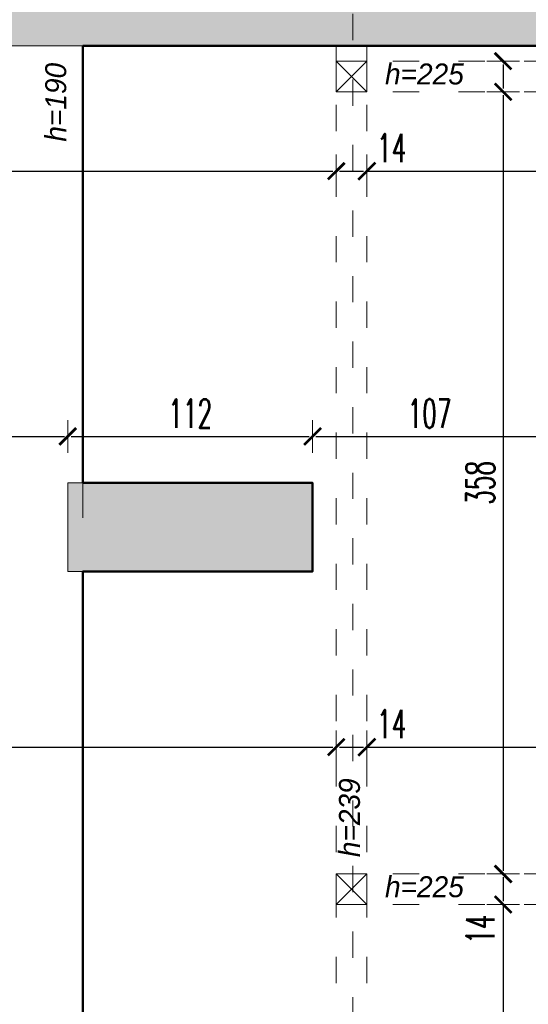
# Model space of a CAD drawing. Header units: millimetres. Extents: x -221 to 149158, y -114258 to 0.
# Tile 200 of 219: x 113315 to 113548, y -51848 to -51397. Entities that reach past the tile are written whole.
import ezdxf
from ezdxf.enums import TextEntityAlignment as Align

# ---------------------------------------------------------------- set-up
doc = ezdxf.new("R2010")
doc.units = ezdxf.units.MM
doc.linetypes.add('ACAD_ISO03W100', pattern=[30, 12, -18])
doc.layers.get('0').update_dxf_attribs({"lineweight": 0})
doc.layers.add('A-przekrycieram.ART', color=7, linetype='Continuous', lineweight=0, true_color=0xffffff)
doc.layers.add('instalacje_arch', color=7, linetype='Continuous', lineweight=30, true_color=0xd60000)
for name, color, linetype, lineweight in [('konstrukcja istn..KF', 252, 'Continuous', 15), ('opis..KF', 250, 'Continuous', 15), ('powierzchnie', 21, 'Continuous', 50), ('wymiar..KF', 12, 'Continuous', 5), ('wypełnienie istn..KF', 250, 'Continuous', 0), ('ściany ist..KF', 61, 'Continuous', 5)]:
    doc.layers.add(name, color=color, linetype=linetype, lineweight=lineweight)
doc.styles.add('ARCH', font='segoeuil.ttf')
doc.styles.add('DIM', font='simplex.shx', dxfattribs={"width": 0.6})
doc.dimstyles.new('100-STD', dxfattribs={"dimscale": 10, "dimtxt": 1.3, "dimasz": 0.15, "dimexe": 5, "dimexo": 10, "dimgap": 0.4, "dimtad": 1, "dimdec": 1, "dimrnd": 0.5, "dimdsep": 46, "dimtxsty": 'DIM', "dimblk": 'KR21', "dimcen": 1, "dimdle": 10, "dimse1": 1, "dimse2": 1, "dimclrd": 256, "dimclre": 256, "dimclrt": 256, "dimadec": 0, "dimazin": 0, "dimtfac": 1, "dimtdec": 1, "dimtmove": 2, "dimatfit": 3, "dimldrblk": 'KR21', "dimfxl": 1, "dimtvp": 5.6, "dimtolj": 1, "dimtzin": 2, "dimarcsym": 0})

# ---------------------------------------------------------------- blocks, each defined once
blk = doc.blocks.new('KR21')
at = {"ltscale": 100}
blk.add_line((0, -5), (0, 5), dxfattribs=at)
at = {"ltscale": 100, "const_width": 0.84}
blk.add_lwpolyline([(-2.5, -2.5), (2.58, 2.58)], dxfattribs=at)
blk = doc.blocks.new('*D670')
at = {"layer": 'Defpoints', "color": 0, "linetype": 'ByBlock', "transparency": 16777216}
for p in [(113070.21, -51409.29), (113459.96, -51409.29), (113459.96, -51466.67)]:
    blk.add_point(p, dxfattribs=at)
at = {"layer": 'wymiar..KF', "linetype": 'Continuous', "lineweight": -2, "transparency": 16777216}
blk.add_line((113071.71, -51466.67), (113458.46, -51466.67), dxfattribs=at)
at = {"layer": 'wymiar..KF', "linetype": 'ByBlock', "lineweight": -2, "transparency": 16777216, "xscale": 1.5, "yscale": 1.5, "zscale": 1.5, "rotation": 180}
blk.add_blockref('KR21', (113070.21, -51466.67), dxfattribs=at)
at = {"layer": 'wymiar..KF', "linetype": 'ByBlock', "lineweight": -2, "transparency": 16777216, "xscale": 1.5, "yscale": 1.5, "zscale": 1.5}
blk.add_blockref('KR21', (113459.96, -51466.67), dxfattribs=at)
at = {"layer": 'wymiar..KF', "linetype": 'ByBlock', "transparency": 16777216, "insert": (113265.08, -51456.17), "char_height": 13, "attachment_point": 5, "style": 'DIM'}
blk.add_mtext('\\A1;390', dxfattribs=at)
blk = doc.blocks.new('*D671')
at = {"layer": 'Defpoints', "color": 0, "linetype": 'ByBlock', "transparency": 16777216}
for p in [(113473.96, -51430.29), (113647.96, -51430.29), (113647.96, -51466.67)]:
    blk.add_point(p, dxfattribs=at)
at = {"layer": 'wymiar..KF', "linetype": 'Continuous', "lineweight": -2, "transparency": 16777216}
blk.add_line((113475.46, -51466.67), (113646.46, -51466.67), dxfattribs=at)
at = {"layer": 'wymiar..KF', "linetype": 'ByBlock', "lineweight": -2, "transparency": 16777216, "xscale": 1.5, "yscale": 1.5, "zscale": 1.5, "rotation": 180}
blk.add_blockref('KR21', (113473.96, -51466.67), dxfattribs=at)
at = {"layer": 'wymiar..KF', "linetype": 'ByBlock', "lineweight": -2, "transparency": 16777216, "xscale": 1.5, "yscale": 1.5, "zscale": 1.5}
blk.add_blockref('KR21', (113647.96, -51466.67), dxfattribs=at)
at = {"layer": 'wymiar..KF', "linetype": 'ByBlock', "transparency": 16777216, "insert": (113560.96, -51456.17), "char_height": 13, "attachment_point": 5, "style": 'DIM'}
blk.add_mtext('\\A1;174', dxfattribs=at)
blk = doc.blocks.new('*D675')
at = {"layer": 'Defpoints', "color": 0, "linetype": 'ByBlock', "transparency": 16777216}
for p in [(113459.96, -51730.31), (113070.21, -51784.23), (113459.96, -51788.29)]:
    blk.add_point(p, dxfattribs=at)
at = {"layer": 'wymiar..KF', "linetype": 'Continuous', "lineweight": -2, "transparency": 16777216}
blk.add_line((113071.71, -51730.31), (113458.46, -51730.31), dxfattribs=at)
at = {"layer": 'wymiar..KF', "linetype": 'ByBlock', "lineweight": -2, "transparency": 16777216, "xscale": 1.5, "yscale": 1.5, "zscale": 1.5, "rotation": 180}
blk.add_blockref('KR21', (113070.21, -51730.31), dxfattribs=at)
at = {"layer": 'wymiar..KF', "linetype": 'ByBlock', "lineweight": -2, "transparency": 16777216, "xscale": 1.5, "yscale": 1.5, "zscale": 1.5}
blk.add_blockref('KR21', (113459.96, -51730.31), dxfattribs=at)
at = {"layer": 'wymiar..KF', "linetype": 'ByBlock', "transparency": 16777216, "insert": (113265.08, -51719.81), "char_height": 13, "attachment_point": 5, "style": 'DIM'}
blk.add_mtext('\\A1;390', dxfattribs=at)
blk = doc.blocks.new('*D676')
at = {"layer": 'Defpoints', "color": 0, "linetype": 'ByBlock', "lineweight": 40, "transparency": 16777216}
for p in [(113647.96, -51730.31), (113473.96, -51788.29), (113647.96, -51788.29)]:
    blk.add_point(p, dxfattribs=at)
at = {"layer": 'wymiar..KF', "linetype": 'Continuous', "lineweight": -2, "transparency": 16777216}
blk.add_line((113475.46, -51730.31), (113646.46, -51730.31), dxfattribs=at)
at = {"layer": 'wymiar..KF', "linetype": 'ByBlock', "lineweight": -2, "transparency": 16777216, "xscale": 1.5, "yscale": 1.5, "zscale": 1.5, "rotation": 180}
blk.add_blockref('KR21', (113473.96, -51730.31), dxfattribs=at)
at = {"layer": 'wymiar..KF', "linetype": 'ByBlock', "lineweight": -2, "transparency": 16777216, "xscale": 1.5, "yscale": 1.5, "zscale": 1.5}
blk.add_blockref('KR21', (113647.96, -51730.31), dxfattribs=at)
at = {"layer": 'wymiar..KF', "linetype": 'ByBlock', "transparency": 16777216, "insert": (113560.96, -51719.81), "char_height": 13, "attachment_point": 5, "style": 'DIM'}
blk.add_mtext('\\A1;174', dxfattribs=at)
blk = doc.blocks.new('*D683')
at = {"layer": 'Defpoints', "color": 0, "linetype": 'ByBlock', "transparency": 16777216}
for p in [(113460.07, -51466.44), (113474.07, -51466.5), (113474.07, -51466.55)]:
    blk.add_point(p, dxfattribs=at)
at = {"layer": 'wymiar..KF', "linetype": 'Continuous', "lineweight": -2, "transparency": 16777216}
for p, q in [((113461.57, -51466.55), (113472.57, -51466.55)), ((113474.07, -51466.55), (113495.09, -51466.55))]:
    blk.add_line(p, q, dxfattribs=at)
at = {"layer": 'wymiar..KF', "linetype": 'ByBlock', "lineweight": -2, "transparency": 16777216, "xscale": 1.5, "yscale": 1.5, "zscale": 1.5, "rotation": 180}
blk.add_blockref('KR21', (113460.07, -51466.55), dxfattribs=at)
at = {"layer": 'wymiar..KF', "linetype": 'ByBlock', "lineweight": -2, "transparency": 16777216, "xscale": 1.5, "yscale": 1.5, "zscale": 1.5}
blk.add_blockref('KR21', (113474.07, -51466.55), dxfattribs=at)
at = {"layer": 'wymiar..KF', "linetype": 'ByBlock', "transparency": 16777216, "insert": (113485.33, -51456.05), "char_height": 13, "attachment_point": 5, "style": 'DIM'}
blk.add_mtext('\\A1;14', dxfattribs=at)
blk = doc.blocks.new('*D688')
at = {"layer": 'Defpoints', "color": 0, "linetype": 'ByBlock', "transparency": 16777216}
for p in [(113460.07, -51730.07), (113474.07, -51730.13), (113474.07, -51730.19)]:
    blk.add_point(p, dxfattribs=at)
at = {"layer": 'wymiar..KF', "linetype": 'Continuous', "lineweight": -2, "transparency": 16777216}
for p, q in [((113461.57, -51730.19), (113472.57, -51730.19)), ((113474.07, -51730.19), (113495.09, -51730.19))]:
    blk.add_line(p, q, dxfattribs=at)
at = {"layer": 'wymiar..KF', "linetype": 'ByBlock', "lineweight": -2, "transparency": 16777216, "xscale": 1.5, "yscale": 1.5, "zscale": 1.5, "rotation": 180}
blk.add_blockref('KR21', (113460.07, -51730.19), dxfattribs=at)
at = {"layer": 'wymiar..KF', "linetype": 'ByBlock', "lineweight": -2, "transparency": 16777216, "xscale": 1.5, "yscale": 1.5, "zscale": 1.5}
blk.add_blockref('KR21', (113474.07, -51730.19), dxfattribs=at)
at = {"layer": 'wymiar..KF', "linetype": 'ByBlock', "transparency": 16777216, "insert": (113485.33, -51719.69), "char_height": 13, "attachment_point": 5, "style": 'DIM'}
blk.add_mtext('\\A1;14', dxfattribs=at)
blk = doc.blocks.new('*D699')
at = {"layer": 'Defpoints', "color": 0, "linetype": 'ByBlock', "transparency": 16777216}
for p in [(113459.96, -51416.29), (113459.96, -51430.29), (113536.41, -51430.29)]:
    blk.add_point(p, dxfattribs=at)
at = {"layer": 'wymiar..KF', "linetype": 'Continuous', "lineweight": -2, "transparency": 16777216}
blk.add_line((113536.41, -51417.79), (113536.41, -51428.79), dxfattribs=at)
at = {"layer": 'wymiar..KF', "linetype": 'ByBlock', "lineweight": -2, "transparency": 16777216, "xscale": 1.5, "yscale": 1.5, "zscale": 1.5}
for p, rotation in [((113536.41, -51416.29), 90), ((113536.41, -51430.29), 270)]:
    blk.add_blockref('KR21', p, dxfattribs=dict(at, rotation=rotation))
at = {"layer": 'wymiar..KF', "linetype": 'ByBlock', "transparency": 16777216, "insert": (113611.91, -51423.29), "char_height": 13, "attachment_point": 5, "rotation": 90, "style": 'DIM'}
blk.add_mtext('\\A1;14', dxfattribs=at)
blk = doc.blocks.new('*D700')
at = {"layer": 'Defpoints', "color": 0, "linetype": 'ByBlock', "transparency": 16777216}
for p in [(113459.96, -51430.29), (113473.96, -51788.29), (113536.41, -51788.29)]:
    blk.add_point(p, dxfattribs=at)
at = {"layer": 'wymiar..KF', "linetype": 'Continuous', "lineweight": -2, "transparency": 16777216}
blk.add_line((113536.41, -51431.79), (113536.41, -51786.79), dxfattribs=at)
at = {"layer": 'wymiar..KF', "linetype": 'ByBlock', "lineweight": -2, "transparency": 16777216, "xscale": 1.5, "yscale": 1.5, "zscale": 1.5}
for p, rotation in [((113536.41, -51430.29), 90), ((113536.41, -51788.29), 270)]:
    blk.add_blockref('KR21', p, dxfattribs=dict(at, rotation=rotation))
at = {"layer": 'wymiar..KF', "linetype": 'ByBlock', "transparency": 16777216, "insert": (113525.91, -51609.29), "char_height": 13, "attachment_point": 5, "rotation": 90, "style": 'DIM'}
blk.add_mtext('\\A1;358', dxfattribs=at)
blk = doc.blocks.new('*D701')
at = {"layer": 'Defpoints', "color": 0, "linetype": 'ByBlock', "transparency": 16777216}
for p in [(113473.96, -51788.29), (113473.96, -51802.29), (113536.41, -51802.29)]:
    blk.add_point(p, dxfattribs=at)
at = {"layer": 'wymiar..KF', "linetype": 'Continuous', "lineweight": -2, "transparency": 16777216}
for p, q in [((113536.41, -51789.79), (113536.41, -51800.79)), ((113536.41, -51802.29), (113536.41, -51823.31))]:
    blk.add_line(p, q, dxfattribs=at)
at = {"layer": 'wymiar..KF', "linetype": 'ByBlock', "lineweight": -2, "transparency": 16777216, "xscale": 1.5, "yscale": 1.5, "zscale": 1.5}
for p, rotation in [((113536.41, -51788.29), 90), ((113536.41, -51802.29), 270)]:
    blk.add_blockref('KR21', p, dxfattribs=dict(at, rotation=rotation))
at = {"layer": 'wymiar..KF', "linetype": 'ByBlock', "transparency": 16777216, "insert": (113525.91, -51813.55), "char_height": 13, "attachment_point": 5, "rotation": 90, "style": 'DIM'}
blk.add_mtext('\\A1;14', dxfattribs=at)
blk = doc.blocks.new('*D702')
at = {"layer": 'Defpoints', "color": 0, "linetype": 'ByBlock', "transparency": 16777216}
for p in [(113473.96, -51802.29), (113473.96, -52151.29), (113536.41, -52151.29)]:
    blk.add_point(p, dxfattribs=at)
at = {"layer": 'wymiar..KF', "linetype": 'Continuous', "lineweight": -2, "transparency": 16777216}
blk.add_line((113536.41, -51803.79), (113536.41, -52149.79), dxfattribs=at)
at = {"layer": 'wymiar..KF', "linetype": 'ByBlock', "lineweight": -2, "transparency": 16777216, "xscale": 1.5, "yscale": 1.5, "zscale": 1.5}
for p, rotation in [((113536.41, -51802.29), 90), ((113536.41, -52151.29), 270)]:
    blk.add_blockref('KR21', p, dxfattribs=dict(at, rotation=rotation))
at = {"layer": 'wymiar..KF', "linetype": 'ByBlock', "transparency": 16777216, "insert": (113525.91, -51976.79), "char_height": 13, "attachment_point": 5, "rotation": 90, "style": 'DIM'}
blk.add_mtext('\\A1;349', dxfattribs=at)
blk = doc.blocks.new('*D723')
at = {"layer": 'Defpoints', "color": 0, "linetype": 'ByBlock', "transparency": 16777216}
for p in [(113337.21, -51588.03), (113070.21, -51631.68), (113337.21, -51631.68)]:
    blk.add_point(p, dxfattribs=at)
at = {"layer": 'wymiar..KF', "linetype": 'Continuous', "lineweight": -2, "transparency": 16777216}
blk.add_line((113071.71, -51588.03), (113335.71, -51588.03), dxfattribs=at)
at = {"layer": 'wymiar..KF', "linetype": 'ByBlock', "lineweight": -2, "transparency": 16777216, "xscale": 1.5, "yscale": 1.5, "zscale": 1.5, "rotation": 180}
blk.add_blockref('KR21', (113070.21, -51588.03), dxfattribs=at)
at = {"layer": 'wymiar..KF', "linetype": 'ByBlock', "lineweight": -2, "transparency": 16777216, "xscale": 1.5, "yscale": 1.5, "zscale": 1.5}
blk.add_blockref('KR21', (113337.21, -51588.03), dxfattribs=at)
at = {"layer": 'wymiar..KF', "linetype": 'ByBlock', "transparency": 16777216, "insert": (113203.71, -51577.53), "char_height": 13, "attachment_point": 5, "style": 'DIM'}
blk.add_mtext('\\A1;267', dxfattribs=at)
blk = doc.blocks.new('*D724')
at = {"layer": 'Defpoints', "color": 0, "linetype": 'ByBlock', "transparency": 16777216}
for p in [(113449.21, -51588.03), (113449.21, -51609.29), (113337.21, -51631.68)]:
    blk.add_point(p, dxfattribs=at)
at = {"layer": 'wymiar..KF', "linetype": 'Continuous', "lineweight": -2, "transparency": 16777216}
blk.add_line((113338.71, -51588.03), (113447.71, -51588.03), dxfattribs=at)
at = {"layer": 'wymiar..KF', "linetype": 'ByBlock', "lineweight": -2, "transparency": 16777216, "xscale": 1.5, "yscale": 1.5, "zscale": 1.5, "rotation": 180}
blk.add_blockref('KR21', (113337.21, -51588.03), dxfattribs=at)
at = {"layer": 'wymiar..KF', "linetype": 'ByBlock', "lineweight": -2, "transparency": 16777216, "xscale": 1.5, "yscale": 1.5, "zscale": 1.5}
blk.add_blockref('KR21', (113449.21, -51588.03), dxfattribs=at)
at = {"layer": 'wymiar..KF', "linetype": 'ByBlock', "transparency": 16777216, "insert": (113393.21, -51577.53), "char_height": 13, "attachment_point": 5, "style": 'DIM'}
blk.add_mtext('\\A1;112', dxfattribs=at)
blk = doc.blocks.new('*D725')
at = {"layer": 'Defpoints', "color": 0, "linetype": 'ByBlock', "transparency": 16777216}
for p in [(113556.21, -51588.03), (113449.21, -51609.29), (113556.21, -51609.29)]:
    blk.add_point(p, dxfattribs=at)
at = {"layer": 'wymiar..KF', "linetype": 'Continuous', "lineweight": -2, "transparency": 16777216}
blk.add_line((113450.71, -51588.03), (113554.71, -51588.03), dxfattribs=at)
at = {"layer": 'wymiar..KF', "linetype": 'ByBlock', "lineweight": -2, "transparency": 16777216, "xscale": 1.5, "yscale": 1.5, "zscale": 1.5, "rotation": 180}
blk.add_blockref('KR21', (113449.21, -51588.03), dxfattribs=at)
at = {"layer": 'wymiar..KF', "linetype": 'ByBlock', "lineweight": -2, "transparency": 16777216, "xscale": 1.5, "yscale": 1.5, "zscale": 1.5}
blk.add_blockref('KR21', (113556.21, -51588.03), dxfattribs=at)
at = {"layer": 'wymiar..KF', "linetype": 'ByBlock', "transparency": 16777216, "insert": (113502.71, -51577.53), "char_height": 13, "attachment_point": 5, "style": 'DIM'}
blk.add_mtext('\\A1;107', dxfattribs=at)
blk = doc.blocks.new('*D830')
at = {"layer": 'Defpoints', "color": 0, "linetype": 'ByBlock', "transparency": 16777216}
for p in [(113801.21, -51307.87), (113801.21, -51363.43), (113070.21, -51409.29)]:
    blk.add_point(p, dxfattribs=at)
at = {"layer": 'wymiar..KF', "linetype": 'Continuous', "lineweight": -2, "transparency": 16777216}
blk.add_line((113071.71, -51307.87), (113799.71, -51307.87), dxfattribs=at)
at = {"layer": 'wymiar..KF', "linetype": 'ByBlock', "lineweight": -2, "transparency": 16777216, "xscale": 1.5, "yscale": 1.5, "zscale": 1.5, "rotation": 180}
blk.add_blockref('KR21', (113070.21, -51307.87), dxfattribs=at)
at = {"layer": 'wymiar..KF', "linetype": 'ByBlock', "lineweight": -2, "transparency": 16777216, "xscale": 1.5, "yscale": 1.5, "zscale": 1.5}
blk.add_blockref('KR21', (113801.21, -51307.87), dxfattribs=at)
at = {"layer": 'wymiar..KF', "linetype": 'ByBlock', "transparency": 16777216, "insert": (113435.71, -51297.37), "char_height": 13, "attachment_point": 5, "style": 'DIM'}
blk.add_mtext('\\A1;731', dxfattribs=at)
blk = doc.blocks.new('*U1228')
at = {"layer": 'instalacje_arch', "color": 41, "linetype": 'ACAD_ISO03W100', "lineweight": 9, "true_color": 0xf4ee51}
blk.add_line((0, -4093.66), (0, -145), dxfattribs=at)
at = {"layer": 'instalacje_arch', "color": 41, "true_color": 0xf4ee51, "style": 'ARCH'}
for tag, p in [('P1', (0, 0)), ('P2', (0, -4238.66))]:
    blk.add_attdef(tag, text='', height=20, rotation=180, dxfattribs=at).set_placement(p, align=Align.MIDDLE_CENTER)
blk = doc.blocks.new('*U1674')
at = {"layer": 'A-przekrycieram.ART'}
h = blk.add_hatch(color=256, dxfattribs=at)
h.dxf.hatch_style = 1
h.paths.add_polyline_path([(0, 4200), (5940, 4200), (5940, 0), (0, 0)])
h.paths.add_polyline_path([(200, 4100), (5840, 4100), (5840, 100), (200, 100)], flags=16)

msp = doc.modelspace()

# ---------------------------------------------------------------- hatches: boundary and pattern name
at = {"layer": 'wypełnienie istn..KF', "true_color": 0xc8c8c8}
h = msp.add_hatch(color=9, dxfattribs=at)
h.dxf.hatch_style = 1
h.paths.add_polyline_path([(108621.32, -54556.29), (108621.32, -54169.29), (108699.61, -54169.29), (108699.61, -54010.29), (108653.61, -54010.29), (108653.61, -54123.29), (108575.32, -54123.29), (108575.32, -54575.38), (108797.88, -54797.35), (109687.5, -54797.35), (109687.5, -54751.3), (108816.9, -54751.35)])
h.paths.add_polyline_path([(108699.61, -53600.29), (108621.32, -53600.29), (108621.32, -53431.29), (108575.32, -53431.29), (108575.32, -53646.29), (108653.61, -53646.29), (108653.61, -53760.29), (108699.61, -53760.29)])
h.paths.add_polyline_path([(108621.32, -53093.29), (108575.32, -53093.29), (108575.32, -53259.29), (108621.32, -53259.29)])
h.paths.add_polyline_path([(108621.32, -51409.29), (108971.72, -51409.29), (108971.72, -51363.29), (108575.32, -51363.29), (108575.32, -52921.29), (108621.32, -52921.29)])
h.paths.add_polyline_path([(109601.32, -51363.29), (109222.72, -51363.29), (109222.72, -51409.29), (109555.27, -51409.29), (109555.27, -52073.53), (109601.32, -52073.53)])
h.paths.add_polyline_path([(109601.32, -52245.53), (109555.32, -52245.53), (109555.32, -52435.53), (109601.32, -52435.53)])
h.paths.add_polyline_path([(109601.32, -52607.53), (109555.32, -52607.53), (109555.32, -52988.29), (109027.27, -52988.29), (109027.27, -53028.29), (109069.27, -53028.29), (109069.27, -53609.29), (109611.17, -53609.29), (109611.17, -53594.29), (109099.17, -53594.29), (109099.17, -53018.29), (109767.17, -53018.29), (109767.17, -53594.29), (109700.17, -53594.29), (109700.17, -53609.29), (109797.17, -53609.29), (109797.17, -53018.29), (109947.49, -53018.29), (109947.49, -52972.29), (109601.32, -52972.29)])
h.paths.add_polyline_path([(110317.49, -52972.29), (110065.49, -52972.29), (110065.49, -53018.29), (110317.49, -53018.29)])
h.paths.add_polyline_path([(110677.49, -52972.29), (110435.49, -52972.29), (110435.49, -53018.29), (110677.49, -53018.29)])
h.paths.add_polyline_path([(111422.74, -52972.29), (110795.49, -52972.29), (110795.49, -53018.29), (111156.67, -53018.29), (111156.67, -53706.3), (111191.67, -53706.3), (111191.67, -53619.29), (111700.84, -53619.29), (111700.84, -53572.29), (111191.67, -53572.29), (111190.67, -53018.29), (111422.74, -53018.29)])
h.paths.add_polyline_path([(111692.74, -52972.29), (111540.74, -52972.29), (111540.74, -53018.29), (111692.74, -53018.29)], flags=17)
h.paths.add_polyline_path([(111962.74, -52972.29), (111810.74, -52972.29), (111810.74, -53018.29), (111962.74, -53018.29)])
h.paths.add_polyline_path([(112232.74, -52972.29), (112080.74, -52972.29), (112080.74, -53018.29), (112232.74, -53018.29)], flags=17)
h.paths.add_polyline_path([(112592.74, -52972.29), (112350.74, -52972.29), (112350.74, -53018.29), (112534.67, -53018.29), (112534.67, -53572.29), (111790.84, -53572.29), (111790.84, -53619.29), (112582.05, -53619.29), (112582.05, -53572.29), (112564.67, -53572.29), (112564.67, -53018.29), (112592.74, -53018.29)])
h.paths.add_polyline_path([(112859.25, -52972.29), (112710.74, -52972.29), (112710.74, -53018.29), (112812.67, -53018.29), (112812.67, -53572.29), (112682.01, -53572.29), (112682.01, -53619.29), (112859.21, -53619.29), (112859.29, -53018.29), (112859.21, -53016.51)])
h.paths.add_polyline_path([(113070.21, -52735.21), (113024.21, -52735.21), (113024.21, -52972.29), (113006.25, -52972.29), (113006.25, -53018.29), (113357.89, -53018.29), (113514.25, -53018.29), (113514.25, -53572.29), (113154.25, -53572.29), (113154.25, -53604.29), (113047.25, -53604.29), (113047.25, -53619.29), (113514.25, -53619.29), (113532.49, -53619.29), (113739.21, -53619.29), (113739.21, -53573.29), (113547.21, -53573.29), (113547.21, -53018.29), (113573.21, -53018.29), (113573.21, -52978.29), (113505.87, -52978.29), (113333.21, -52978.29), (113333.21, -53000.79), (113070.21, -53000.79)])
h.paths.add_polyline_path([(110037.5, -54751.35), (109805.5, -54751.35), (109805.5, -54797.35), (110037.5, -54797.35)])
h.paths.add_polyline_path([(110407.49, -54751.35), (110155.5, -54751.35), (110155.5, -54797.35), (110407.49, -54797.35)])
h.paths.add_polyline_path([(110767.49, -54751.86), (110615.67, -54751.3), (110615.67, -53908.3), (111209.21, -53908.3), (111209.17, -53893.3), (111186.67, -53893.3), (111186.67, -53806.3), (111156.67, -53806.3), (111156.67, -53878.3), (110585.67, -53878.3), (110585.67, -54751.3), (110525.49, -54751.3), (110525.49, -54798.07), (110767.49, -54797.86)])
h.paths.add_polyline_path([(111152.74, -54751.24), (110885.49, -54751.3), (110885.49, -54798.07), (111152.74, -54798.01)], flags=17)
h.paths.add_polyline_path([(111448.24, -54751.35), (111402.24, -54751.3), (111402.25, -53908.3), (112060.16, -53908.3), (112060.16, -53893.3), (111319.17, -53893.29), (111319.21, -53908.3), (111372.24, -53908.3), (111372.24, -54751.24), (111270.74, -54751.24), (111270.74, -54797.24), (111402.24, -54797.24), (111402.24, -54924.3), (111730.12, -54924.3), (111730.12, -54878.3), (111448.24, -54878.3)])
h.paths.add_polyline_path([(112281.24, -54804.3), (112412.74, -54804.3), (112412.74, -54758.3), (112311.35, -54758.3), (112311.63, -53908.24), (112476.21, -53908.29), (112476.21, -53893.3), (112150.16, -53893.3), (112150.16, -53908.19), (112281.24, -53907.94), (112281.24, -54758.24), (112235.24, -54758.3), (112235.24, -54878.3), (111981.12, -54877.52), (111981.12, -54924.3), (112281.24, -54924.3)])
h.paths.add_polyline_path([(112772.74, -54758.3), (112530.74, -54758.3), (112530.74, -54804.3), (112772.74, -54804.3)])
h.paths.add_polyline_path([(113107.72, -54758.3), (112890.74, -54758.3), (112890.74, -54804.3), (113107.72, -54804.3)], flags=17)
h.paths.add_polyline_path([(113502.69, -54758.3), (113376.35, -54758.3), (113376.35, -53908.3), (113475.67, -53908.3), (113475.67, -53893.29), (112566.21, -53893.29), (112566.21, -53908.3), (113346.35, -53908.3), (113346.35, -54758.3), (113225.72, -54758.3), (113225.72, -54804.3), (113502.69, -54804.3)])
h.paths.add_polyline_path([(113866.39, -54758.3), (113620.69, -54758.3), (113620.69, -54804.3), (113866.39, -54804.3)], flags=17)
h.paths.add_polyline_path([(115042.21, -54582.38), (115042.21, -54126.29), (114952.21, -54126.29), (114952.21, -54017.3), (114906.21, -54017.3), (114906.21, -54172.29), (114999.01, -54172.29), (114998.76, -54565.78), (114811.39, -54758.3), (114454.39, -54758.3), (114454.39, -54101.32), (114448.71, -54097.29), (114389.96, -54055.65), (114389.96, -54059.54), (114375.96, -54059.54), (114375.96, -54045.72), (114201.96, -53922.37), (114201.96, -53926.27), (114187.96, -53926.27), (114187.96, -53912.45), (114117.21, -53862.29), (113952.21, -53862.29), (113952.21, -53573.29), (113831.21, -53573.29), (113831.21, -53619.29), (113906.21, -53619.29), (113906.21, -53893.29), (113565.67, -53893.29), (113565.67, -53908.3), (114130.16, -53908.3), (114424.35, -54116.85), (114424.35, -54246.22), (114424.35, -54758.3), (113984.39, -54758.3), (113984.39, -54804.3), (114819.71, -54804.3)])
h.paths.add_polyline_path([(115040.21, -52987.29), (114828.21, -52987.29), (114828.21, -52730.03), (114782.21, -52730.03), (114782.21, -53033.29), (114994.21, -53033.29), (114994.21, -53609.29), (114906.21, -53609.29), (114906.21, -53766.29), (114952.21, -53766.29), (114952.21, -53655.29), (115040.21, -53655.29)])
h.paths.add_polyline_path([(114828.21, -52374.86), (114782.21, -52374.86), (114782.21, -52612.03), (114828.21, -52612.03)])
h.paths.add_polyline_path([(114828.21, -52001.59), (114782.21, -52001.59), (114782.21, -52256.86), (114828.21, -52256.86)])
h.paths.add_polyline_path([(114828.21, -51646.09), (114782.21, -51646.09), (114782.21, -51883.59), (114828.21, -51883.59)])
h.paths.add_polyline_path([(114828.21, -51363.29), (114051.21, -51363.29), (114051.21, -51409.29), (114418.71, -51409.29), (114418.71, -51436.29), (114626.21, -51436.29), (114626.21, -51409.29), (114782.21, -51409.29), (114782.21, -51528.09), (114828.21, -51528.09)])
h.paths.add_polyline_path([(113801.21, -51363.29), (113024.21, -51363.29), (113024.21, -51891.89), (113070.21, -51891.89), (113070.21, -51409.29), (113801.21, -51409.29)])
h.paths.add_polyline_path([(113070.21, -52009.89), (113024.21, -52009.89), (113024.21, -52258.44), (113070.21, -52258.44)])
h.paths.add_polyline_path([(113070.21, -52376.44), (113024.21, -52376.44), (113024.21, -52617.21), (113070.21, -52617.21)])
h = msp.add_hatch(color=9, dxfattribs=at)
h.dxf.hatch_style = 1
h.paths.add_polyline_path([(109348.87, -51958.27), (109145.87, -51958.27), (109145.87, -52014.27), (109348.87, -52014.27)])
h.paths.add_polyline_path([(108725.32, -51959.29), (108621.32, -51959.29), (108621.32, -52000.29), (108725.32, -52000.29)])
h.paths.add_polyline_path([(108998.17, -52398.53), (108957.17, -52398.53), (108957.17, -52551.55), (108998.17, -52551.55)])
h.paths.add_polyline_path([(108998.17, -52655.53), (108957.17, -52655.55), (108957.17, -52723.55), (108998.17, -52723.55)])
h.paths.add_polyline_path([(108863.32, -54276.32), (108751.32, -54276.32), (108751.32, -54317.32), (108863.32, -54317.32)])
h.paths.add_polyline_path([(109637.67, -54179.3), (109597.17, -54179.3), (109597.17, -54323.3), (109637.67, -54323.3)])
h.paths.add_polyline_path([(110336.67, -54138.8), (110193.67, -54138.8), (110193.67, -54179.3), (110336.67, -54179.3)])
h.paths.add_polyline_path([(110350.67, -54276.3), (110310.17, -54276.3), (110310.17, -54453.3), (110350.67, -54453.3)])
h.paths.add_polyline_path([(110887.67, -53328.29), (110845.17, -53328.29), (110845.17, -53570.29), (110887.67, -53570.29)])
h.paths.add_polyline_path([(114746.21, -54131.79), (114635.21, -54131.79), (114635.21, -54172.29), (114746.21, -54172.29)])
h.paths.add_polyline_path([(113640.71, -52556.79), (113464.71, -52556.79), (113464.71, -52597.29), (113640.71, -52597.29)])
h.paths.add_polyline_path([(113297.71, -52556.79), (113120.71, -52556.79), (113120.71, -52597.29), (113297.71, -52597.29)])
h.paths.add_polyline_path([(114216.71, -52804.79), (114176.21, -52804.79), (114176.21, -53010.79), (114216.71, -53010.79)])
h.paths.add_polyline_path([(114347.71, -52201.29), (114202.71, -52201.29), (114202.71, -52242.79), (114347.71, -52242.79)])
h.paths.add_polyline_path([(113706.21, -51997.29), (113666.21, -51997.29), (113666.21, -52142.29), (113706.21, -52142.29)])
h.paths.add_polyline_path([(113633.21, -51609.29), (113556.21, -51609.29), (113556.21, -51649.79), (113633.21, -51649.79)])
h.paths.add_polyline_path([(113449.21, -51609.29), (113337.21, -51609.29), (113337.21, -51649.79), (113449.21, -51649.79)])
at = {"layer": 'wypełnienie istn..KF', "linetype": 'ByBlock', "true_color": 0xc7c8ca}
h = msp.add_hatch(color=9, dxfattribs=at)
h.dxf.hatch_style = 1
h.paths.add_polyline_path([(113556.21, -51649.79), (113633.21, -51649.79), (113633.21, -51609.29), (113556.21, -51609.29)])
h.paths.add_polyline_path([(113337.21, -51649.79), (113449.21, -51649.79), (113449.21, -51609.29), (113337.21, -51609.29)])

# ---------------------------------------------------------------- linework, layer by layer
at = {"linetype": 'ACAD_ISO03W100'}
for p, q in [((113459.96, -52978.29), (113459.96, -51409.29)), ((113473.96, -52978.29), (113473.96, -51409.29)), ((113647.96, -51416.29), (113473.96, -51416.29)), ((113647.96, -51430.29), (113473.96, -51430.29)), ((113647.96, -51788.29), (113473.96, -51788.29)), ((113647.96, -51802.29), (113473.96, -51802.29))]:
    msp.add_line(p, q, dxfattribs=at)
at = {"linetype": 'ACAD_ISO03W100', "ltscale": 3}
msp.add_lwpolyline([(113344.1, -51409.29), (113344.1, -53000.79)], dxfattribs=at)
at = {"linetype": 'ByBlock'}
msp.add_lwpolyline([(113337.21, -51649.79), (113449.21, -51649.79), (113449.21, -51609.29), (113337.21, -51609.29)], close=True, dxfattribs=at)
at = {"layer": 'konstrukcja istn..KF'}
for p, q in [((113459.96, -51416.29), (113473.96, -51430.29)), ((113459.96, -51430.29), (113473.96, -51416.29)), ((113459.96, -51788.29), (113473.96, -51802.29)), ((113459.96, -51802.29), (113473.96, -51788.29))]:
    msp.add_line(p, q, dxfattribs=at)
at = {"layer": 'konstrukcja istn..KF', "color": 18, "true_color": 0x000000}
for points in [[(113459.96, -51416.29), (113473.96, -51416.29), (113473.96, -51430.29), (113459.96, -51430.29), (113459.96, -51416.29)], [(113459.96, -51788.29), (113473.96, -51788.29), (113473.96, -51802.29), (113459.96, -51802.29), (113459.96, -51788.29)]]:
    msp.add_lwpolyline(points, dxfattribs=at)
at = {"layer": 'powierzchnie', "linetype": 'ByBlock'}
msp.add_lwpolyline([(113344.1, -52978.29), (113344.1, -51649.79), (113449.21, -51649.79), (113449.21, -51609.29), (113344.1, -51609.29), (113344.1, -51409.29), (114418.71, -51409.29), (114418.71, -51436.29), (114505.81, -51436.29), (114505.81, -53307.29)], dxfattribs=at)
at = {"layer": 'ściany ist..KF', "linetype": 'ByBlock'}
for p, q in [((113337.21, -51609.29), (113337.21, -51649.79)), ((113449.21, -51609.29), (113337.21, -51609.29)), ((113449.21, -51649.79), (113449.21, -51609.29)), ((113337.21, -51649.79), (113449.21, -51649.79))]:
    msp.add_line(p, q, dxfattribs=at)
msp.add_lwpolyline([(113024.21, -51891.89), (113024.21, -51363.29), (113801.21, -51363.29), (113801.21, -51409.29), (113070.21, -51409.29), (113070.21, -51891.89), (113024.21, -51891.89)], dxfattribs=at)

# ---------------------------------------------------------------- block references
at = {"xscale": 2, "yscale": 2, "zscale": 2}
msp.add_blockref('*U1674', (106304.86, -56225.76), dxfattribs=at)
at = {"layer": 'instalacje_arch'}
msp.add_blockref('*U1228', (113467.57, -51212.97), dxfattribs=at)

# ---------------------------------------------------------------- texts
at = {"layer": 'opis..KF', "char_height": 9.6, "attachment_point": 5, "style": 'ARCH'}
for insert in [(113500.38, -51422.19), (113500.38, -51794.19)]:
    msp.add_mtext_dynamic_manual_height_columns('{\\fCentury Gothic|b0|i1|c238|p34;h=225}', width=156.7001, gutter_width=70, heights=[0], dxfattribs=dict(at, insert=insert))
at = {"layer": 'opis..KF', "char_height": 9.6, "attachment_point": 5, "rotation": 90, "style": 'ARCH'}
for s, insert in [('{\\fCentury Gothic|b0|i1|c238|p34;h=190}', (113331.76, -51435.07)), ('{\\fCentury Gothic|b0|i1|c238|p34;h=239}', (113466.14, -51762.55))]:
    msp.add_mtext_dynamic_manual_height_columns(s, width=156.7001, gutter_width=70, heights=[0], dxfattribs=dict(at, insert=insert))

# ---------------------------------------------------------------- dimensions: what is measured, and where the dimension line sits
at = {"layer": 'wymiar..KF', "linetype": 'ByBlock'}
for base, p1, p2, override, picture, middle in [((113801.21, -51307.87), (113070.21, -51409.29), (113801.21, -51363.43), {"dimfxl": 8, "dimfxlon": 1}, '*D830', (113435.71, -51297.37)), ((113459.95699402, -51466.67141949), (113070.20699402, -51409.29321043), (113459.95699402, -51409.29321043), {"dimfxl": 8, "dimfxlon": 1}, '*D670', (113265.08199402, -51456.17141949)), ((113647.96, -51466.67), (113473.96, -51430.29), (113647.96, -51430.29), {"dimfxl": 8, "dimfxlon": 1}, '*D671', (113560.96, -51456.17)), ((113474.07, -51466.55), (113460.07, -51466.44), (113474.07, -51466.5), {"dimtmove": 0, "dimfxl": 8, "dimfxlon": 1}, '*D683', (113485.33, -51456.05)), ((113337.21, -51588.03), (113070.21, -51631.68), (113337.21, -51631.68), {"dimfxl": 8, "dimfxlon": 1}, '*D723', (113203.71, -51577.53)), ((113449.21, -51588.03), (113337.21, -51631.68), (113449.21, -51609.29), {"dimfxl": 8, "dimfxlon": 1}, '*D724', (113393.21, -51577.53)), ((113556.21, -51588.03), (113449.21, -51609.29), (113556.21, -51609.29), {"dimfxl": 8, "dimfxlon": 1}, '*D725', (113502.71, -51577.53)), ((113459.95699402, -51730.30616935), (113070.20699402, -51784.23009081), (113459.95699402, -51788.29321043), {"dimfxl": 8, "dimfxlon": 1}, '*D675', (113265.08199402, -51719.80616935)), ((113474.07, -51730.19), (113460.07, -51730.07), (113474.07, -51730.13), {"dimtmove": 0, "dimfxl": 8, "dimfxlon": 1}, '*D688', (113485.33, -51719.69)), ((113647.96, -51730.31), (113473.96, -51788.29), (113647.96, -51788.29), {"dimfxl": 8, "dimfxlon": 1}, '*D676', (113560.96, -51719.81))]:
    dim = msp.add_linear_dim(base=base, p1=p1, p2=p2, dimstyle='100-STD', override=override, dxfattribs=at)
    dim.commit()
    dim.dimension.update_dxf_attribs({"geometry": picture, "text_midpoint": middle})
for base, p1, p2, override, picture, middle in [((113536.41, -51430.29), (113459.96, -51416.29), (113459.96, -51430.29), {"dimfxl": 8, "dimfxlon": 1}, '*D699', (113611.91, -51423.29)), ((113536.41, -51788.29), (113459.96, -51430.29), (113473.96, -51788.29), {"dimfxl": 8, "dimfxlon": 1}, '*D700', (113525.91, -51609.29)), ((113536.41, -51802.29), (113473.96, -51788.29), (113473.96, -51802.29), {"dimtmove": 0, "dimfxl": 8, "dimfxlon": 1}, '*D701', (113525.91, -51813.55)), ((113536.41, -52151.29), (113473.96, -51802.29), (113473.96, -52151.29), {"dimfxl": 8, "dimfxlon": 1}, '*D702', (113525.91, -51976.79))]:
    dim = msp.add_linear_dim(base=base, p1=p1, p2=p2, angle=90, dimstyle='100-STD', override=override, dxfattribs=at)
    dim.commit()
    dim.dimension.update_dxf_attribs({"geometry": picture, "text_midpoint": middle})

doc.saveas('drawing.dxf')
